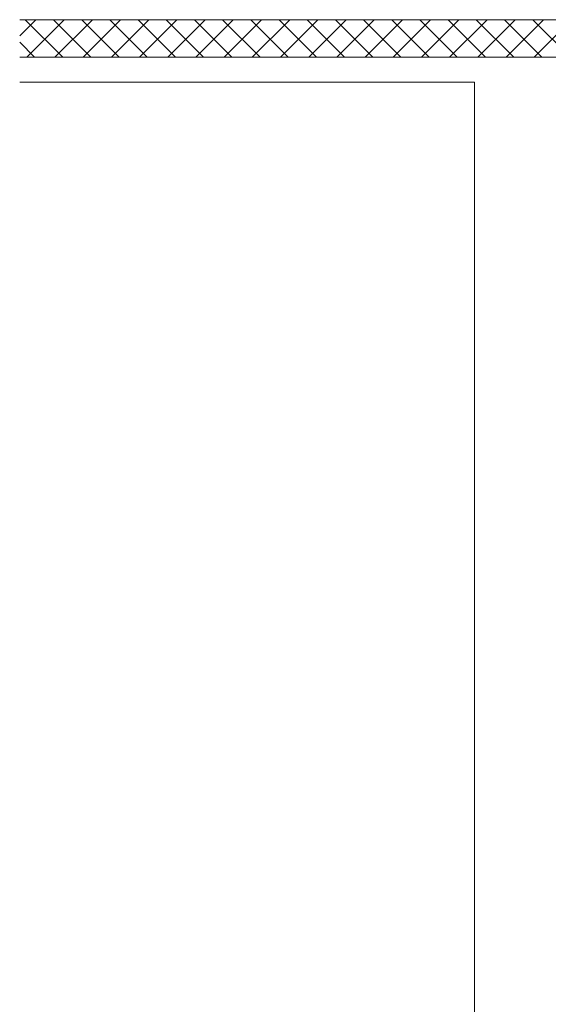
# Model space of a CAD drawing. Header units: metres. Extents: x -0.29 to 8.94, y -1.97 to 1.73.
# Tile 33 of 43: x 7.29 to 7.72, y -0.12 to 0.67. Entities that reach past the tile are written whole.
import ezdxf

# ---------------------------------------------------------------- set-up
doc = ezdxf.new("R2010")
doc.units = ezdxf.units.M
doc.header["$MEASUREMENT"] = 0
doc.linetypes.add('Wipeout_Contour', pattern=[1, 0, -1])
for name, color, linetype in [('605 - Struktur.Wand Innen', 7, 'Continuous'), ('607 - Struktur.Stütze', 7, 'Continuous'), ('608 - Struktur.Träger', 7, 'Continuous'), ('653 - Abdeckung.TB Verkofferung', 7, 'Continuous')]:
    doc.layers.add(name, color=color, linetype=linetype)

msp = doc.modelspace()

# ---------------------------------------------------------------- linework, layer by layer
at = {"layer": '607 - Struktur.Stütze', "color": 7, "linetype": 'Continuous', "lineweight": 13}
for p, q in [((7.65963, 0.57045), (7.65963, 0.62045)), ((7.65963, -1.56955), (7.65963, 0.57045))]:
    msp.add_line(p, q, dxfattribs=at)
at = {"layer": '608 - Struktur.Träger', "color": 7, "linetype": 'Continuous', "lineweight": 13}
msp.add_line((7.65963, 0.62045), (7.29463, 0.62045), dxfattribs=at)

# ---------------------------------------------------------------- wipeouts: each hides what was drawn before it
at = {"color": 254, "linetype": 'Wipeout_Contour', "lineweight": 0, "ltscale": 30.264772}
msp.add_wipeout([(7.29463, 0.67045), (7.74463, 0.67045), (7.74463, 0.64045), (7.29463, 0.64045)], dxfattribs=at).dxf.layer = '605 - Struktur.Wand Innen'

# ---------------------------------------------------------------- next in the draw order: hatches: boundary and pattern name
at = {"layer": '605 - Struktur.Wand Innen', "linetype": 'Continuous', "lineweight": 5}
h = msp.add_hatch(dxfattribs=at)
h.set_pattern_fill('Dämmung__hart_1_0003', style=0, pattern_type=2)
h.set_pattern_definition([(45, (-25.110362, 1.650449), (-0.0113137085, 0.0113137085), []), (135, (-25.110362, 1.650449), (0.0113137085, 0.0113137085), [])])
h.paths.add_polyline_path([(7.29463, 0.67045), (7.74463, 0.67045), (7.74463, 0.64045), (7.29463, 0.64045)])

# ---------------------------------------------------------------- next in the draw order: linework, layer by layer
at = {"layer": '653 - Abdeckung.TB Verkofferung', "color": 7, "linetype": 'Continuous', "lineweight": 13, "flags": 128}
for points in [[(7.74463, 0.67045), (7.29463, 0.67045)], [(7.74463, 0.64045), (7.29463, 0.64045)]]:
    msp.add_lwpolyline(points, dxfattribs=at)

doc.saveas('drawing.dxf')
